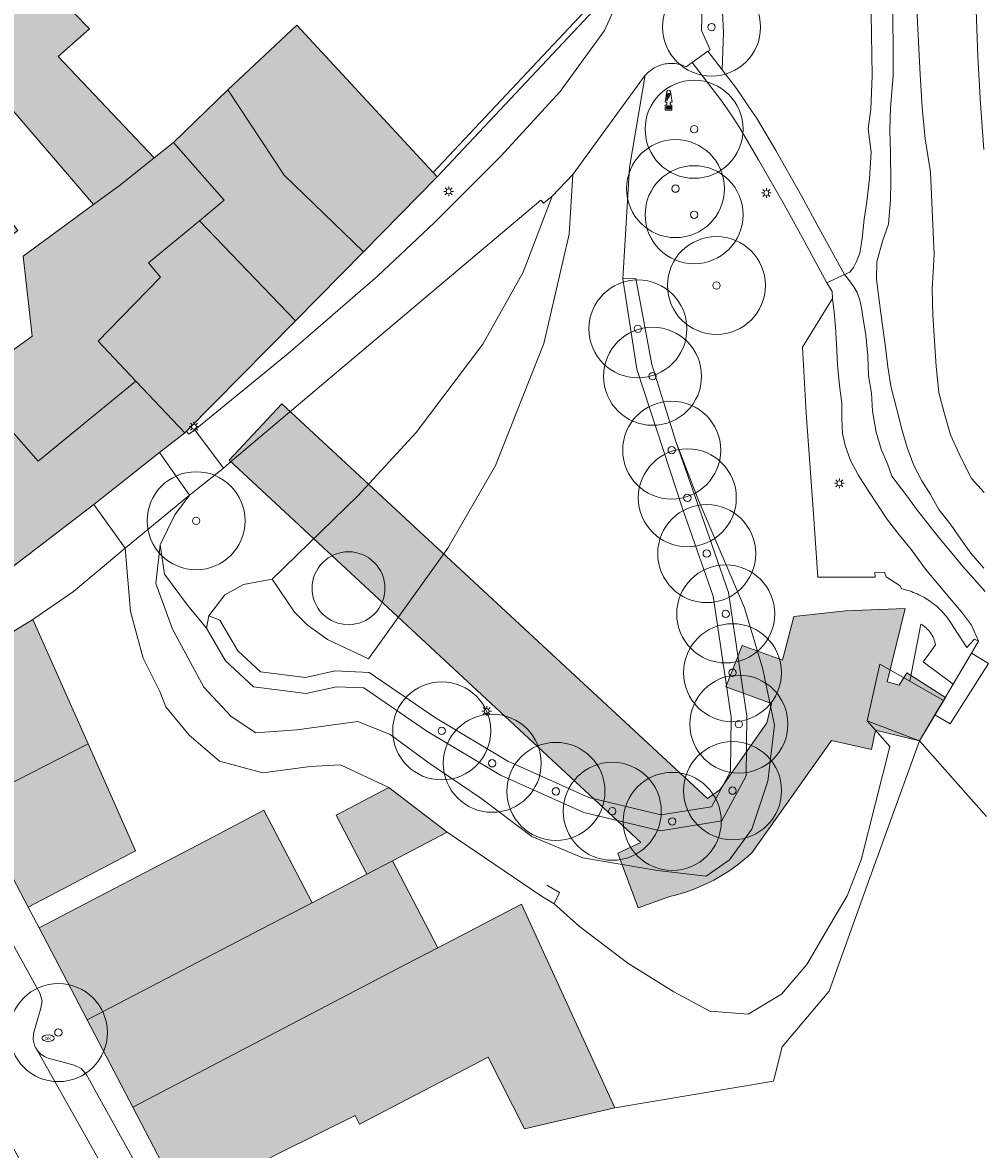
# Model space of a CAD drawing. Header units: metres. Extents: x 187482 to 189800, y 333582 to 335019.
# Tile 186 of 256: x 189119 to 189168, y 334222 to 334280. Entities that reach past the tile are written whole.
import ezdxf
from ezdxf.enums import TextEntityAlignment as Align

# ---------------------------------------------------------------- set-up
doc = ezdxf.new("R2010")
doc.units = ezdxf.units.M
doc.layers.get('0').update_dxf_attribs({"color": 252, "lineweight": 18})
for name, color, linetype, lineweight in [('B-WE-GR-BEPLANTING_CULTUUR_BOSPLANTSOEN-GV', 252, 'Continuous', 18), ('B-WE-GR-BEPLANTING_CULTUUR_HEESTERS-GV', 252, 'Continuous', 18), ('B-WE-GR-BOOM-S', 252, 'Continuous', 18), ('B-WE-IE-HERDENKINGSMONUMENT-S', 252, 'Continuous', 18), ('B-WE-IE-MEUBILAIR-S', 252, 'Continuous', 18), ('B-WE-IE-TERREINAFSCHEIDING_KUNSTMATIG_HEKWERK-G', 252, 'IE-TERREINAFSCHEIDING_KUNSTMATIG-SO', 18), ('B-WE-IE-TERREINAFSCHEIDING_KUNSTMATIG_MUUR-G', 252, 'IE-TERREINAFSCHEIDING_KUNSTMATIG-SO', 18), ('B-WE-OG-BEBOUWING-GV', 252, 'Continuous', 18), ('B-WE-OG-TERREIN_BEGROEID-GV', 252, 'Continuous', 18), ('B-WE-OG-TERREIN_ERF-GV', 252, 'Continuous', 18), ('B-WE-OG-TERREIN_OEVER-GV', 252, 'Continuous', 18), ('B-WE-OG-WATER_GREPPEL-GV', 252, 'Continuous', 18), ('B-WE-OG-WEG-GV', 252, 'Continuous', 18), ('B-WE-VH-GESLOTENVERHARDING_ASFALT-GV', 252, 'Continuous', 18), ('B-WE-VH-GESLOTENVERHARDING_BETON-GV', 252, 'Continuous', 18), ('B-WE-VH-HALFVERHARDING_PUIN-GV', 252, 'Continuous', 18), ('B-WE-VH-OPENVERHARDING-GV', 252, 'Continuous', 18), ('B-WE-VH-OPENVERHARDING_BETONELEMENT-GV', 252, 'Continuous', 18), ('B-WE-VH-OPENVERHARDING_BETONSTRAATSTEEN-GV', 252, 'Continuous', 18), ('B-WE-VH-OPENVERHARDING_SIERBESTRATING-GV', 252, 'Continuous', 18), ('B-WE-VH-OPENVERHARDING_STRAATBAKSTEEN-GV', 252, 'Continuous', 18), ('B-WE-VH-OPENVERHARDING_TEGEL-GV', 252, 'Continuous', 18)]:
    doc.layers.add(name, color=color, linetype=linetype, lineweight=lineweight)
doc.layers.add('B-WE-OG-BEBOUWING-V', color=7, linetype='Continuous', lineweight=18, true_color=0xf0f0f0)
doc.styles.add('NLCS-ISO', font='NLCS-ISO.ttf')
doc.linetypes.add('IE-TERREINAFSCHEIDING_KUNSTMATIG-SO', pattern='A,4,[82,NLCS.SHX,S=0.75,R=90,X=0,Y=0],4,-2', length=10)

# ---------------------------------------------------------------- blocks, each defined once
blk = doc.blocks.new('SIE-MEUBILAIR_PAAL_LICHTMAST-SO')
for points in [[(-0.62, 0), (-1, 0)], [(-0.71, 0.71), (-0.44, 0.44)], [(0, 1), (0, 0.62)], [(0.44, 0.44), (0.71, 0.71)], [(1, 0), (0.62, 0)], [(-0.71, -0.71), (-0.44, -0.44)], [(0, -0.62), (0, -1)], [(0.44, -0.44), (0.71, -0.71)]]:
    blk.add_lwpolyline(points)
blk.add_circle((0, 0), 0.5)
blk = doc.blocks.new('SIE-MEUBILAIR_PUT_BRANDKRAAN-SO')
blk.add_ellipse((0, 0), major_axis=(1.25, 0), ratio=0.54)
at = {"style": 'NLCS-ISO'}
blk.add_text('bk', height=0.75, dxfattribs=at).set_placement((0.03, 0), align=Align.MIDDLE_CENTER)
blk = doc.blocks.new('SIE-HERDENKINGSMONUMENT-SO')
for p, q in [((-0.34, -0.46), (0.33, -0.46)), ((-0.34, -0.58), (0.22, -0.58)), ((-0.34, -0.72), (0.31, -0.72)), ((-0.34, -0.84), (0.37, -0.84))]:
    blk.add_line(p, q)
for points in [[(0.39, 2.65, 0.261282), (0, 2.87, 0.261282), (-0.39, 2.65), (-0.7, 0.44), (-0.35, 0.44), (-0.35, -0.03), (-0.67, -0.18), (-0.67, -1.18), (0, -1.18), (0.67, -1.18), (0.67, -0.18), (0.35, -0.03), (0.35, 0.44), (0.7, 0.44)], [(0, 2.22), (-0.12, 2.13, 0.506874), (-0.13, 1.78, -0.088901), (-0.09, 1.75, -0.290904), (-0.09, 1.72, -0.160204), (-0.13, 1.68, -0.186725), (-0.18, 1.68, -0.307903), (-0.27, 1.82, -0.219717), (-0.25, 2.07, -0.115145), (-0.16, 2.17), (-0.18, 2.13), (-0.1, 2.18)], [(-0.09, 2.02), (-0.09, 2.03), (-0.09, 2.06), (-0.03, 2.1), (0.07, 2.16, -0.401268), (0.31, 2.11, -0.30754), (0.31, 2.08, -0.52959), (0.29, 2.08, 0.196508), (0.14, 2.14, 0.143294), (0.02, 2.11, 0.110337), (-0.05, 2.04, -0.092857), (-0.07, 2.02, -0.32743)], [(0.39, 2.06), (0.34, 2.06), (0.31, 2.05, 0.295857), (0.19, 1.88, -0.100217), (0.18, 1.86, 0.04658), (0.15, 1.78, -0.148312), (0.12, 1.73, -0.029319), (0.04, 1.67, 0.67171), (0.05, 1.63, 0.108339), (0.07, 1.63, 0.085642), (0.08, 1.63, 0.19392), (0.18, 1.77, -0.085966), (0.21, 1.86, 0.050198), (0.24, 1.91, -0.197871), (0.34, 2.02, 0.127107)]]:
    blk.add_lwpolyline(points, format="xyb", close=True)
for points in [[(-0.35, 1.04), (-0.26, 1.28), (-0.21, 1.41), (-0.2, 1.42), (-0.25, 1.43), (-0.31, 1.43), (-0.35, 1.46), (-0.35, 1.49), (-0.23, 1.57), (-0.18, 1.57), (-0.16, 1.56), (-0.13, 1.57), (-0.09, 1.57), (-0.07, 1.57), (-0.05, 1.57), (0.02, 1.58), (0.06, 1.56), (0.08, 1.56), (0.13, 1.55), (0.13, 1.52), (0.08, 1.47), (0.02, 1.45), (-0.06, 1.3), (-0.15, 1.15), (-0.19, 1.11), (-0.22, 1.05), (-0.26, 0.91), (-0.29, 0.86), (-0.32, 0.82), (-0.35, 0.8), (-0.37, 0.8), (-0.41, 0.85), (-0.39, 0.92), (-0.37, 0.98)], [(-0.44, -0.33), (-0.44, -0.95), (0, -0.95), (0.44, -0.95), (0.44, -0.33)]]:
    blk.add_lwpolyline(points, close=True)
blk.add_circle((0.15, 2.1), 0.0212)
blk = doc.blocks.new('SGR-BOOM_GBKN-SO')
at = {"color": 0, "linetype": 'ByBlock', "lineweight": 18}
for radius in [2, 0.15]:
    blk.add_circle((0, 0), radius, dxfattribs=at)

msp = doc.modelspace()

# ---------------------------------------------------------------- hatches: boundary and pattern name
at = {"layer": 'B-WE-OG-BEBOUWING-V'}
h = msp.add_hatch(color=256, dxfattribs=at)
h.dxf.hatch_style = 1
h.paths.add_polyline_path([(189115.627, 334273.433), (189115.591, 334273.402), (189114.467, 334272.615), (189110.725, 334269.799), (189100.925, 334262.298), (189105.08, 334257.257), (189113.995, 334263.802), (189114.184, 334265.293), (189119.024, 334269.008)], flags=16)
h.paths.add_polyline_path([(189111.668, 334275.484), (189114.467, 334272.615), (189115.591, 334273.402), (189115.627, 334273.433), (189118.273, 334275.703), (189122.883, 334270.329), (189124.252, 334271.334), (189125.968, 334272.71), (189121.08, 334277.878), (189122.681, 334279.284), (189119.347, 334282.713), (189123.749, 334287.097), (189119.262, 334291.685), (189119.09, 334291.521), (189118.937, 334291.376), (189117.253, 334293.072), (189111.243, 334287.798), (189107.955, 334285.068), (189110.411, 334282.501), (189114.518, 334278.208)], flags=17)
h = msp.add_hatch(color=256, dxfattribs=at)
h.dxf.hatch_style = 1
h.paths.add_polyline_path([(189115.627, 334273.433), (189115.591, 334273.402), (189114.467, 334272.615), (189110.725, 334269.799), (189100.925, 334262.298), (189105.08, 334257.257), (189113.995, 334263.802), (189114.184, 334265.293), (189119.024, 334269.008)], flags=16)
h.paths.add_polyline_path([(189095.006, 334269.893), (189097.908, 334272.669), (189105.994, 334280.403), (189106.374, 334280.767), (189104.91, 334282.331), (189103.824, 334283.545), (189092.758, 334272.704)], flags=16)
h.paths.add_polyline_path([(189113.995, 334263.802), (189105.08, 334257.257), (189110.47, 334250.183), (189118.587, 334258.91), (189120.047, 334257.235), (189125.038, 334261.319), (189123.107, 334263.36), (189123.658, 334263.924), (189126.295, 334266.625), (189125.683, 334267.36), (189128.277, 334269.5), (189129.549, 334270.551), (189126.955, 334273.502), (189125.968, 334272.71), (189124.252, 334271.334), (189122.883, 334270.329), (189119.292, 334267.692), (189119.746, 334263.61), (189116.291, 334261.116), (189113.933, 334263.318)], flags=17)
h = msp.add_hatch(color=256, dxfattribs=at)
h.dxf.hatch_style = 1
h.paths.add_polyline_path([(189125.038, 334261.319), (189127.537, 334258.682), (189127.619, 334258.765), (189133.179, 334264.394), (189128.277, 334269.5), (189125.683, 334267.36), (189126.295, 334266.625), (189123.658, 334263.924), (189123.107, 334263.36)], flags=17)
h.paths.add_polyline_path([(189140.409, 334271.744), (189140.204, 334271.966), (189133.243, 334279.486), (189129.73, 334276.179), (189132.599, 334271.822), (189136.644, 334267.917)], flags=16)
h = msp.add_hatch(color=256, dxfattribs=at)
h.dxf.hatch_style = 1
h.paths.add_polyline_path([(189129.73, 334276.179), (189126.955, 334273.502), (189129.549, 334270.551), (189128.277, 334269.5), (189133.179, 334264.394), (189136.644, 334267.917), (189132.599, 334271.822)], flags=17)
h.paths.add_polyline_path([(189140.409, 334271.744), (189140.204, 334271.966), (189133.243, 334279.486), (189129.73, 334276.179), (189132.599, 334271.822), (189136.644, 334267.917)], flags=16)
h = msp.add_hatch(color=256, dxfattribs=at)
h.dxf.hatch_style = 1
h.paths.add_polyline_path([(189122.901, 334255.032), (189126.239, 334257.689), (189127.537, 334258.682), (189125.038, 334261.319), (189120.047, 334257.235), (189118.587, 334258.91), (189110.47, 334250.183), (189112.612, 334247.165)], flags=17)
h.paths.add_polyline_path([(189115.627, 334273.433), (189115.591, 334273.402), (189114.467, 334272.615), (189110.725, 334269.799), (189100.925, 334262.298), (189105.08, 334257.257), (189113.995, 334263.802), (189114.184, 334265.293), (189119.024, 334269.008)], flags=16)
h = msp.add_hatch(color=256, dxfattribs=at)
h.dxf.hatch_style = 1
h.paths.add_polyline_path([(189137.952, 334240.589), (189135.257, 334239.181), (189136.829, 334236.171), (189138.127, 334236.849), (189140.925, 334238.31)], flags=16)
h.paths.add_polyline_path([(189132.478, 334260.164), (189129.805, 334257.297), (189150.8, 334237.789), (189149.619, 334237.25), (189150.67, 334234.454), (189152.281, 334235.037), (189152.572, 334235.109), (189152.86, 334235.19), (189153.146, 334235.281), (189153.428, 334235.381), (189153.707, 334235.49), (189153.982, 334235.608), (189154.253, 334235.736), (189154.52, 334235.873), (189154.782, 334236.018), (189155.039, 334236.172), (189155.291, 334236.334), (189155.537, 334236.505), (189155.777, 334236.683), (189156.012, 334236.87), (189156.24, 334237.064), (189156.461, 334237.266), (189160.526, 334242.99), (189162.572, 334242.535), (189162.765, 334243.513), (189165.013, 334242.967), (189166.343, 334245.193), (189164.366, 334246.439), (189163.984, 334245.821), (189163.36, 334245.979), (189164.293, 334249.719), (189161.235, 334249.608), (189158.611, 334249.309), (189158.036, 334247.091), (189155.976, 334247.837), (189155.133, 334245.731), (189157.472, 334244.885), (189157.224, 334243.9), (189154.831, 334240.468), (189154.198, 334240.041)], flags=17)
h = msp.add_hatch(color=256, dxfattribs=at)
h.dxf.hatch_style = 1
h.paths.add_polyline_path([(189119.782, 334249.17), (189113.768, 334245.479), (189116.733, 334239.832), (189122.603, 334242.821)], flags=17)
h = msp.add_hatch(color=256, dxfattribs=at)
h.dxf.hatch_style = 1
h.paths.add_polyline_path([(189122.603, 334242.821), (189116.733, 334239.832), (189119.542, 334234.483), (189125.027, 334237.364)], flags=17)
h = msp.add_hatch(color=256, dxfattribs=at)
h.dxf.hatch_style = 1
h.paths.add_polyline_path([(189122.552, 334228.744), (189124.88, 334224.288), (189138.792, 334231.561), (189140.439, 334232.422), (189138.127, 334236.849), (189136.829, 334236.171), (189134.037, 334234.712), (189131.424, 334233.369)], flags=17)
h.paths.add_polyline_path([(189137.952, 334240.589), (189135.257, 334239.181), (189136.829, 334236.171), (189138.127, 334236.849), (189140.925, 334238.31)], flags=16)
h = msp.add_hatch(color=256, dxfattribs=at)
h.dxf.hatch_style = 1
h.paths.add_polyline_path([(189122.552, 334228.744), (189131.424, 334233.369), (189134.037, 334234.712), (189131.565, 334239.431), (189128.963, 334238.068), (189120.1, 334233.438)], flags=17)
h = msp.add_hatch(color=256, dxfattribs=at)
h.dxf.hatch_style = 1
h.paths.add_polyline_path([(189124.88, 334224.288), (189127.421, 334219.426), (189132.423, 334221.983), (189136.228, 334223.87), (189136.446, 334223.42), (189143.019, 334226.833), (189144.859, 334223.19), (189149.481, 334224.252), (189144.709, 334234.649), (189140.439, 334232.422), (189138.792, 334231.561)], flags=17)

# ---------------------------------------------------------------- linework, layer by layer
at = {"layer": 'B-WE-GR-BEPLANTING_CULTUUR_BOSPLANTSOEN-GV'}
for points in [[(189152.208, 334277.522, 0.096683), (189151.559, 334277.337)], [(189152.878, 334277.449, 0.097163), (189152.208, 334277.522)], [(189151.559, 334277.337, 0.09634), (189151.028, 334276.921)], [(189164.894, 334250.468, 0.052479), (189164.097, 334250.726)], [(189165.62, 334250.049, 0.053416), (189164.894, 334250.468)], [(189166.242, 334249.487, 0.054086), (189165.62, 334250.049)], [(189166.732, 334248.808, 0.053732), (189166.242, 334249.487)], [(189165.081, 334248.931, -0.05769), (189165.356, 334248.737)], [(189165.356, 334248.737, -0.05468), (189165.58, 334248.485)], [(189165.58, 334248.485, -0.058501), (189165.741, 334248.189)], [(189165.741, 334248.189, -0.058302), (189165.83, 334247.864)]]:
    msp.add_lwpolyline(points, format="xyb", dxfattribs=at)
at = {"layer": 'B-WE-GR-BEPLANTING_CULTUUR_BOSPLANTSOEN-GV', "flags": 128}
for points in [[(189164.097, 334250.726), (189164.034, 334250.889), (189163.315, 334251.337), (189163.23, 334251.574), (189162.733, 334251.556), (189162.76, 334251.326), (189159.834, 334251.323), (189159.614, 334254.553), (189159.238, 334259.692), (189159.048, 334263.05), (189160.581, 334265.53), (189160.565, 334265.886), (189160.296, 334266.328), (189159.045, 334268.629), (189158.108, 334270.324), (189156.812, 334272.611), (189155.843, 334274.258), (189155.533, 334274.735), (189155.21, 334275.205), (189154.879, 334275.675), (189153.418, 334277.572), (189153.109, 334277.352), (189152.878, 334277.449)], [(189151.028, 334276.921), (189150.218, 334272.221), (189149.877, 334266.541), (189150.553, 334266.565), (189151.357, 334262.178), (189152.04, 334259.993), (189152.584, 334258.251), (189153.719, 334255.277), (189156.088, 334249.764), (189157.021, 334246.631), (189157.619, 334243.768), (189157.275, 334240.923), (189156.459, 334238.475), (189155.321, 334236.908), (189154.13, 334236.071), (189151.656, 334236.358), (189147.84, 334237.01), (189145.243, 334238.091), (189142.639, 334240.048), (189141.634, 334240.727), (189140.003, 334241.829), (189138.006, 334243.304), (189136.362, 334243.961), (189133.252, 334243.543), (189131.158, 334243.383), (189129.9, 334244.212), (189128.512, 334245.708), (189126.899, 334248.665), (189126.06, 334251.006), (189126.278, 334252.969), (189127.019, 334254.51), (189127.779, 334255.507), (189124.489, 334252.8), (189124.767, 334249.572), (189125.417, 334247.185), (189126.254, 334245.5), (189126.566, 334244.706), (189127.762, 334243.265), (189129.312, 334241.943), (189131.511, 334241.345), (189133.927, 334241.665), (189135.479, 334241.755), (189137.952, 334240.589), (189140.925, 334238.31), (189145.736, 334235.046), (189146.374, 334234.669), (189147.679, 334233.513), (189150.143, 334231.634), (189152.489, 334230.174), (189154.315, 334229.181), (189156.282, 334229.037), (189157.977, 334230.057), (189159.265, 334231.568), (189160.278, 334233.287), (189161.336, 334235.064), (189162.044, 334236.901), (189163.512, 334242.688), (189162.342, 334243.996), (189162.998, 334246.883), (189164.518, 334246.02), (189165.081, 334248.931)], [(189165.83, 334247.864), (189165.549, 334247.462), (189165.202, 334247.008), (189166.738, 334245.872), (189167.671, 334247.453), (189168.028, 334248.057), (189167.82, 334248.167), (189167.437, 334247.729), (189166.732, 334248.808)]]:
    msp.add_lwpolyline(points, dxfattribs=at)
msp.add_lwpolyline([(189152.584, 334258.251), (189154.147, 334253.774), (189155.277, 334250.549), (189156.209, 334244.231), (189156.177, 334241.196), (189154.929, 334238.888), (189151.799, 334238.38), (189147.892, 334239.322), (189143.637, 334241.229), (189139.889, 334243.468), (189136.675, 334245.679), (189135.281, 334245.736), (189133.728, 334245.393), (189131.041, 334245.734), (189129.618, 334247.059), (189128.639, 334248.717), (189127.672, 334249.894), (189126.507, 334251.483), (189126.278, 334252.969), (189126.06, 334251.006), (189126.899, 334248.665), (189128.512, 334245.708), (189129.9, 334244.212), (189131.158, 334243.383), (189133.252, 334243.543), (189136.362, 334243.961), (189138.006, 334243.304), (189140.003, 334241.829), (189141.634, 334240.727), (189142.639, 334240.048), (189145.243, 334238.091), (189147.84, 334237.01), (189151.656, 334236.358), (189154.13, 334236.071), (189155.321, 334236.908), (189156.459, 334238.475), (189157.275, 334240.923), (189157.619, 334243.768), (189157.021, 334246.631), (189156.088, 334249.764), (189153.719, 334255.277)], close=True, dxfattribs=at)
at = {"layer": 'B-WE-GR-BEPLANTING_CULTUUR_HEESTERS-GV', "flags": 128}
for points in [[(189128.639, 334248.717), (189128.766, 334249.347), (189129.578, 334250.424), (189130.532, 334250.954), (189131.984, 334251.22), (189136.37, 334255.475), (189139.337, 334258.7), (189142.746, 334263.216), (189144.795, 334266.88), (189146.277, 334270.749), (189145.827, 334270.397), (189145.697, 334270.553), (189129.951, 334257.272), (189129.502, 334256.875), (189127.779, 334255.507), (189127.019, 334254.51), (189126.278, 334252.969), (189126.507, 334251.483), (189127.672, 334249.894)], [(189152.584, 334258.251), (189152.04, 334259.993), (189151.357, 334262.178), (189150.553, 334266.565), (189149.877, 334266.541), (189150.597, 334261.928), (189152.951, 334254.769), (189154.497, 334250.357), (189155.408, 334244.176), (189155.379, 334241.403), (189154.412, 334239.615), (189151.829, 334239.196), (189148.151, 334240.082), (189144.007, 334241.94), (189140.321, 334244.142), (189136.938, 334246.469), (189135.21, 334246.54), (189133.691, 334246.204), (189131.397, 334246.495), (189130.248, 334247.565), (189129.328, 334249.123), (189128.766, 334249.347), (189128.639, 334248.717), (189129.618, 334247.059), (189131.041, 334245.734), (189133.728, 334245.393), (189135.281, 334245.736), (189136.675, 334245.679), (189139.889, 334243.468), (189143.637, 334241.229), (189147.892, 334239.322), (189151.799, 334238.38), (189154.929, 334238.888), (189156.177, 334241.196), (189156.209, 334244.231), (189155.277, 334250.549), (189154.147, 334253.774)]]:
    msp.add_lwpolyline(points, close=True, dxfattribs=at)
at = {"layer": 'B-WE-GR-BEPLANTING_CULTUUR_HEESTERS-GV'}
for points in [[(189135.887, 334252.618, 0.2), (189134.572, 334252.073)], [(189137.202, 334252.073, 0.198702), (189135.887, 334252.618)], [(189134.572, 334252.073, 0.2), (189134.027, 334250.758)], [(189137.746, 334250.758, 0.199404), (189137.202, 334252.073)], [(189134.027, 334250.758, 0.198702), (189134.572, 334249.443)], [(189137.201, 334249.444, 0.198562), (189137.746, 334250.758)], [(189134.572, 334249.443, 0.199404), (189135.887, 334248.899)], [(189135.887, 334248.899, 0.198562), (189137.201, 334249.444)]]:
    msp.add_lwpolyline(points, format="xyb", dxfattribs=at)
at = {"layer": 'B-WE-IE-TERREINAFSCHEIDING_KUNSTMATIG_HEKWERK-G', "ltscale": 0.2, "flags": 128}
for points in [[(189160.413, 334230.202), (189158.016, 334227.374)], [(189158.016, 334227.374), (189157.568, 334225.624)], [(189157.568, 334225.624), (189149.481, 334224.252)]]:
    msp.add_lwpolyline(points, dxfattribs=at)
at = {"layer": 'B-WE-IE-TERREINAFSCHEIDING_KUNSTMATIG_MUUR-G', "ltscale": 0.2, "flags": 128}
for points in [[(189140.409, 334271.744), (189149.487, 334281.423), (189151.277, 334285.381), (189149.907, 334303.995), (189149.265, 334320.212)], [(189145.827, 334270.397), (189145.697, 334270.553), (189129.951, 334257.272)], [(189159.238, 334259.692), (189159.614, 334254.553)], [(189129.502, 334256.875), (189127.779, 334255.507)], [(189127.779, 334255.507), (189124.489, 334252.8)], [(189159.614, 334254.553), (189159.834, 334251.323), (189162.76, 334251.326), (189162.733, 334251.556), (189163.23, 334251.574), (189163.315, 334251.337), (189164.034, 334250.889), (189164.097, 334250.726)], [(189124.489, 334252.8), (189121.855, 334250.599), (189119.782, 334249.17)], [(189165.081, 334248.931), (189164.518, 334246.02)], [(189166.732, 334248.808), (189167.437, 334247.729), (189167.82, 334248.167), (189168.028, 334248.057), (189167.671, 334247.453)], [(189166.738, 334245.872), (189165.202, 334247.008), (189165.549, 334247.462), (189165.83, 334247.864)], [(189167.671, 334247.453), (189166.738, 334245.872)], [(189164.518, 334246.02), (189162.998, 334246.883), (189162.342, 334243.996)], [(189166.246, 334245.039), (189164.518, 334246.02)], [(189166.738, 334245.872), (189166.246, 334245.039)], [(189162.342, 334243.996), (189163.512, 334242.688)], [(189163.512, 334242.688), (189162.044, 334236.901)], [(189145.736, 334235.046), (189140.925, 334238.31)], [(189162.044, 334236.901), (189161.336, 334235.064)], [(189146.012, 334235.62), (189146.65, 334235.243)], [(189146.374, 334234.669), (189145.736, 334235.046)], [(189146.65, 334235.243), (189146.374, 334234.669)], [(189161.336, 334235.064), (189160.278, 334233.287)], [(189120.1, 334233.438), (189119.542, 334234.483)], [(189147.679, 334233.513), (189146.374, 334234.669)], [(189150.143, 334231.634), (189147.679, 334233.513)], [(189160.278, 334233.287), (189159.265, 334231.568)], [(189152.489, 334230.174), (189150.143, 334231.634)], [(189159.265, 334231.568), (189157.977, 334230.057)], [(189154.315, 334229.181), (189152.489, 334230.174)], [(189157.977, 334230.057), (189156.282, 334229.037)], [(189156.282, 334229.037), (189154.315, 334229.181)]]:
    msp.add_lwpolyline(points, dxfattribs=at)
at = {"layer": 'B-WE-IE-TERREINAFSCHEIDING_KUNSTMATIG_MUUR-G', "ltscale": 0.2}
for points in [[(189164.097, 334250.726, -0.052479), (189164.894, 334250.468)], [(189164.894, 334250.468, -0.053416), (189165.62, 334250.049)], [(189165.62, 334250.049, -0.054086), (189166.242, 334249.487)], [(189166.242, 334249.487, -0.053732), (189166.732, 334248.808)], [(189165.356, 334248.737, 0.05769), (189165.081, 334248.931)], [(189165.58, 334248.485, 0.05468), (189165.356, 334248.737)], [(189165.741, 334248.189, 0.058501), (189165.58, 334248.485)], [(189165.83, 334247.864, 0.058302), (189165.741, 334248.189)]]:
    msp.add_lwpolyline(points, format="xyb", dxfattribs=at)
at = {"layer": 'B-WE-OG-BEBOUWING-GV', "flags": 128}
for points in [[(189111.668, 334275.484), (189114.467, 334272.615), (189115.591, 334273.402), (189115.627, 334273.433), (189118.273, 334275.703), (189122.883, 334270.329), (189124.252, 334271.334), (189125.968, 334272.71), (189121.08, 334277.878), (189122.681, 334279.284), (189119.347, 334282.713), (189123.749, 334287.097), (189119.262, 334291.685), (189119.09, 334291.521), (189118.937, 334291.376), (189117.253, 334293.072), (189111.243, 334287.798), (189107.955, 334285.068), (189110.411, 334282.501), (189114.518, 334278.208)], [(189140.409, 334271.744), (189140.204, 334271.966), (189133.243, 334279.486), (189129.73, 334276.179), (189132.599, 334271.822), (189136.644, 334267.917)], [(189129.73, 334276.179), (189126.955, 334273.502), (189129.549, 334270.551), (189128.277, 334269.5), (189133.179, 334264.394), (189136.644, 334267.917), (189132.599, 334271.822)], [(189113.995, 334263.802), (189105.08, 334257.257), (189110.47, 334250.183), (189118.587, 334258.91), (189120.047, 334257.235), (189125.038, 334261.319), (189123.107, 334263.36), (189123.658, 334263.924), (189126.295, 334266.625), (189125.683, 334267.36), (189128.277, 334269.5), (189129.549, 334270.551), (189126.955, 334273.502), (189125.968, 334272.71), (189124.252, 334271.334), (189122.883, 334270.329), (189119.292, 334267.692), (189119.746, 334263.61), (189116.291, 334261.116), (189113.933, 334263.318)], [(189125.038, 334261.319), (189127.537, 334258.682), (189127.619, 334258.765), (189133.179, 334264.394), (189128.277, 334269.5), (189125.683, 334267.36), (189126.295, 334266.625), (189123.658, 334263.924), (189123.107, 334263.36)], [(189122.901, 334255.032), (189126.239, 334257.689), (189127.537, 334258.682), (189125.038, 334261.319), (189120.047, 334257.235), (189118.587, 334258.91), (189110.47, 334250.183), (189112.612, 334247.165)], [(189132.478, 334260.164), (189129.805, 334257.297), (189150.8, 334237.789), (189149.619, 334237.25), (189150.67, 334234.454), (189152.281, 334235.037), (189152.572, 334235.109), (189152.86, 334235.19), (189153.146, 334235.281), (189153.428, 334235.381), (189153.707, 334235.49), (189153.982, 334235.608), (189154.253, 334235.736), (189154.52, 334235.873), (189154.782, 334236.018), (189155.039, 334236.172), (189155.291, 334236.334), (189155.537, 334236.505), (189155.777, 334236.683), (189156.012, 334236.87), (189156.24, 334237.064), (189156.461, 334237.266), (189160.526, 334242.99), (189162.572, 334242.535), (189162.765, 334243.513), (189165.013, 334242.967), (189166.343, 334245.193), (189164.366, 334246.439), (189163.984, 334245.821), (189163.36, 334245.979), (189164.293, 334249.719), (189161.235, 334249.608), (189158.611, 334249.309), (189158.036, 334247.091), (189155.976, 334247.837), (189155.133, 334245.731), (189157.472, 334244.885), (189157.224, 334243.9), (189154.831, 334240.468), (189154.198, 334240.041)], [(189119.782, 334249.17), (189113.768, 334245.479), (189116.733, 334239.832), (189122.603, 334242.821)], [(189122.603, 334242.821), (189116.733, 334239.832), (189119.542, 334234.483), (189125.027, 334237.364)], [(189137.952, 334240.589), (189135.257, 334239.181), (189136.829, 334236.171), (189138.127, 334236.849), (189140.925, 334238.31)], [(189122.552, 334228.744), (189131.424, 334233.369), (189134.037, 334234.712), (189131.565, 334239.431), (189128.963, 334238.068), (189120.1, 334233.438)], [(189122.552, 334228.744), (189124.88, 334224.288), (189138.792, 334231.561), (189140.439, 334232.422), (189138.127, 334236.849), (189136.829, 334236.171), (189134.037, 334234.712), (189131.424, 334233.369)], [(189124.88, 334224.288), (189127.421, 334219.426), (189132.423, 334221.983), (189136.228, 334223.87), (189136.446, 334223.42), (189143.019, 334226.833), (189144.859, 334223.19), (189149.481, 334224.252), (189144.709, 334234.649), (189140.439, 334232.422), (189138.792, 334231.561)]]:
    msp.add_lwpolyline(points, close=True, dxfattribs=at)
at = {"layer": 'B-WE-OG-TERREIN_BEGROEID-GV', "flags": 128}
msp.add_lwpolyline([(189149.877, 334266.541), (189150.218, 334272.221), (189151.028, 334276.921), (189147.34, 334271.862), (189147.138, 334268.819), (189145.844, 334263.234), (189143.384, 334257.026), (189140.954, 334252.804), (189136.909, 334247.156), (189134.812, 334248.144), (189133.785, 334248.897), (189133.132, 334249.537), (189131.984, 334251.22), (189130.532, 334250.954), (189129.578, 334250.424), (189128.766, 334249.347), (189129.328, 334249.123), (189130.248, 334247.565), (189131.397, 334246.495), (189133.691, 334246.204), (189135.21, 334246.54), (189136.938, 334246.469), (189140.321, 334244.142), (189144.007, 334241.94), (189148.151, 334240.082), (189151.829, 334239.196), (189154.412, 334239.615), (189155.379, 334241.403), (189155.408, 334244.176), (189154.497, 334250.357), (189152.951, 334254.769), (189150.597, 334261.928)], close=True, dxfattribs=at)
at = {"layer": 'B-WE-OG-TERREIN_ERF-GV', "flags": 128}
for points in [[(189148.615, 334319.599), (189150.837, 334286.968), (189147.085, 334286.594), (189146.335, 334285.833), (189149.605, 334282.24), (189149.255, 334281.6), (189140.204, 334271.966), (189140.409, 334271.744), (189149.487, 334281.423), (189151.277, 334285.381), (189149.907, 334303.995), (189148.964, 334319.928)], [(189119.024, 334269.008), (189114.184, 334265.293), (189113.995, 334263.802), (189113.933, 334263.318), (189116.291, 334261.116), (189119.746, 334263.61), (189119.292, 334267.692), (189122.883, 334270.329), (189118.273, 334275.703), (189115.627, 334273.433)], [(189124.489, 334252.8), (189121.855, 334250.599), (189119.782, 334249.17), (189122.603, 334242.821), (189125.027, 334237.364), (189119.542, 334234.483), (189120.1, 334233.438), (189128.963, 334238.068), (189131.565, 334239.431), (189134.037, 334234.712), (189136.829, 334236.171), (189135.257, 334239.181), (189137.952, 334240.589), (189135.479, 334241.755), (189133.927, 334241.665), (189131.511, 334241.345), (189129.312, 334241.943), (189127.762, 334243.265), (189126.566, 334244.706), (189126.254, 334245.5), (189125.417, 334247.185), (189124.767, 334249.572)], [(189149.481, 334224.252), (189157.568, 334225.624), (189158.016, 334227.374), (189160.413, 334230.202), (189162.343, 334235.619), (189165.013, 334242.967), (189162.342, 334243.996), (189163.512, 334242.688), (189162.044, 334236.901), (189161.336, 334235.064), (189160.278, 334233.287), (189159.265, 334231.568), (189157.977, 334230.057), (189156.282, 334229.037), (189154.315, 334229.181), (189152.489, 334230.174), (189150.143, 334231.634), (189147.679, 334233.513), (189146.374, 334234.669), (189145.736, 334235.046), (189140.925, 334238.31), (189138.127, 334236.849), (189140.439, 334232.422), (189144.709, 334234.649)]]:
    msp.add_lwpolyline(points, close=True, dxfattribs=at)
for points in [[(189119.347, 334282.713), (189122.681, 334279.284), (189121.08, 334277.878), (189125.968, 334272.71), (189126.955, 334273.502), (189129.73, 334276.179), (189133.243, 334279.486), (189140.204, 334271.966), (189149.255, 334281.6)], [(189168.433, 334239.116), (189165.013, 334242.967), (189162.343, 334235.619), (189160.413, 334230.202), (189158.016, 334227.374), (189157.568, 334225.624), (189149.481, 334224.252), (189144.859, 334223.19), (189143.019, 334226.833), (189136.446, 334223.42), (189136.228, 334223.87), (189132.423, 334221.983)]]:
    msp.add_lwpolyline(points, dxfattribs=at)
at = {"layer": 'B-WE-OG-TERREIN_OEVER-GV', "flags": 128}
for points in [[(189167.85, 334281.65), (189167.986, 334277.888), (189168.132, 334275.465), (189168.299, 334273.144)], [(189163.651, 334281.209), (189163.681, 334276.902), (189163.531, 334275.278), (189163.498, 334274.139), (189163.538, 334272.963), (189163.561, 334271.489), (189163.538, 334270.57), (189163.428, 334269.334), (189163.132, 334268.467), (189162.836, 334267.399), (189162.826, 334266.511), (189162.98, 334265.322), (189163.12, 334264.276), (189163.273, 334263.196), (189163.402, 334262.058), (189163.547, 334261.071), (189163.839, 334259.95), (189164.142, 334258.804), (189164.387, 334257.941), (189164.728, 334257.017), (189165.14, 334256.229), (189165.574, 334255.548), (189166.009, 334254.77), (189166.634, 334253.979), (189167.125, 334253.257), (189167.645, 334252.555), (189168.308, 334251.784)], [(189168.315, 334255.64), (189167.671, 334256.364), (189167.124, 334257.431), (189166.602, 334258.577), (189166.286, 334259.651), (189166, 334260.747), (189165.868, 334262.062), (189165.78, 334263.37), (189165.697, 334264.689), (189165.671, 334266.011), (189165.759, 334267.78), (189165.661, 334270.051), (189165.579, 334271.974), (189165.311, 334273.682), (189165.15, 334275.285), (189165.047, 334276.965), (189164.849, 334280.983)]]:
    msp.add_lwpolyline(points, dxfattribs=at)
at = {"layer": 'B-WE-OG-WATER_GREPPEL-GV', "flags": 128}
for points in [[(189168.299, 334273.144), (189168.132, 334275.465), (189167.986, 334277.888), (189167.85, 334281.65)], [(189164.849, 334280.983), (189165.047, 334276.965), (189165.15, 334275.285), (189165.311, 334273.682), (189165.579, 334271.974), (189165.661, 334270.051), (189165.759, 334267.78), (189165.671, 334266.011), (189165.697, 334264.689), (189165.78, 334263.37), (189165.868, 334262.062), (189166, 334260.747), (189166.286, 334259.651), (189166.602, 334258.577), (189167.124, 334257.431), (189167.671, 334256.364), (189168.315, 334255.64)]]:
    msp.add_lwpolyline(points, dxfattribs=at)
at = {"layer": 'B-WE-OG-WEG-GV', "flags": 128}
for points in [[(189150.676, 334328.228), (189152.172, 334320.703), (189153.956, 334281.785), (189153.891, 334279.21), (189154.334, 334278.223), (189154.227, 334278.147), (189154.952, 334277.201), (189155.018, 334279.11), (189153.77, 334304.611), (189153.003, 334320.274), (189152.178, 334329.221)], [(189153.77, 334304.611), (189155.018, 334279.11), (189154.952, 334277.201), (189155.676, 334276.255), (189156.003, 334275.774), (189156.345, 334275.266), (189156.702, 334274.752), (189157.68, 334273.093), (189158.99, 334270.777), (189159.904, 334269.109), (189161.184, 334266.755), (189161.469, 334266.882), (189161.649, 334267.12), (189161.799, 334267.425), (189161.97, 334267.857), (189162.098, 334268.595), (189162.195, 334269.581), (189162.337, 334270.484), (189162.472, 334271.664), (189162.555, 334273.005), (189162.395, 334274.19), (189162.539, 334275.202), (189162.608, 334276.899), (189162.543, 334281.126)], [(189162.543, 334281.126), (189162.608, 334276.899), (189162.539, 334275.202), (189162.395, 334274.19), (189162.555, 334273.005), (189162.472, 334271.664), (189162.337, 334270.484), (189162.195, 334269.581), (189162.098, 334268.595), (189161.97, 334267.857), (189161.799, 334267.425), (189161.649, 334267.12), (189161.469, 334266.882), (189161.184, 334266.755), (189161.403, 334266.505), (189161.663, 334266.134), (189161.84, 334265.839), (189161.968, 334265.452), (189162.054, 334265.063), (189162.144, 334264.497), (189162.277, 334263.661), (189162.388, 334262.612), (189162.411, 334261.597), (189162.563, 334260.701), (189162.613, 334259.791), (189162.809, 334258.715), (189163.066, 334257.857), (189163.385, 334257.102), (189163.613, 334256.476), (189164.366, 334255.465), (189164.924, 334254.722), (189165.451, 334254.052), (189165.986, 334253.363), (189166.6, 334252.633), (189167.235, 334251.862), (189167.828, 334251.205), (189168.374, 334250.587)], [(189168.308, 334251.784), (189167.645, 334252.555), (189167.125, 334253.257), (189166.634, 334253.979), (189166.009, 334254.77), (189165.574, 334255.548), (189165.14, 334256.229), (189164.728, 334257.017), (189164.387, 334257.941), (189164.142, 334258.804), (189163.839, 334259.95), (189163.547, 334261.071), (189163.402, 334262.058), (189163.273, 334263.196), (189163.12, 334264.276), (189162.98, 334265.322), (189162.826, 334266.511), (189162.836, 334267.399), (189163.132, 334268.467), (189163.428, 334269.334), (189163.538, 334270.57), (189163.561, 334271.489), (189163.538, 334272.963), (189163.498, 334274.139), (189163.531, 334275.278), (189163.681, 334276.902), (189163.651, 334281.209)], [(189162.851, 334255.049), (189162.4, 334255.736), (189161.894, 334256.542), (189161.503, 334257.267), (189161.234, 334258.046), (189161.083, 334258.651), (189161.05, 334259.39), (189161.051, 334260.178), (189160.94, 334261.092), (189160.842, 334262.147), (189160.78, 334263.229), (189160.729, 334264.077), (189160.66, 334264.836), (189160.581, 334265.53), (189159.048, 334263.05), (189159.238, 334259.692), (189159.614, 334254.553), (189159.834, 334251.323), (189162.76, 334251.326), (189162.733, 334251.556), (189163.23, 334251.574), (189163.315, 334251.337), (189164.034, 334250.889), (189164.097, 334250.726)], [(189166.732, 334248.808), (189167.437, 334247.729), (189167.82, 334248.167), (189168.028, 334248.057), (189167.669, 334248.875), (189167.162, 334249.563), (189166.561, 334250.247), (189165.956, 334250.983), (189165.323, 334251.731), (189164.614, 334252.718), (189163.975, 334253.486), (189163.388, 334254.249), (189162.851, 334255.049)], [(189168.541, 334246.914), (189166.589, 334243.836), (189165.807, 334244.301), (189165.013, 334242.967), (189168.433, 334239.116)]]:
    msp.add_lwpolyline(points, dxfattribs=at)
at = {"layer": 'B-WE-OG-WEG-GV'}
for points in [[(189164.097, 334250.726, -0.052479), (189164.894, 334250.468)], [(189164.894, 334250.468, -0.053416), (189165.62, 334250.049)], [(189165.62, 334250.049, -0.054086), (189166.242, 334249.487)], [(189166.242, 334249.487, -0.053732), (189166.732, 334248.808)]]:
    msp.add_lwpolyline(points, format="xyb", dxfattribs=at)
at = {"layer": 'B-WE-VH-GESLOTENVERHARDING_ASFALT-GV', "flags": 128}
for points in [[(189145.814, 334339.877), (189143.147, 334338.474), (189146.71, 334331.7), (189145.828, 334330.953), (189146.339, 334330.467), (189148.342, 334324.576), (189149.265, 334320.212), (189151.649, 334285.198), (189150.008, 334281.56), (189148.944, 334279.2), (189146.683, 334276.095), (189143.65, 334272.79), (189140.281, 334269.407), (189137.369, 334266.682), (189132.806, 334262.728), (189128.046, 334258.84), (189129.502, 334256.875), (189129.951, 334257.272), (189145.697, 334270.553), (189145.827, 334270.397), (189146.277, 334270.749), (189147.34, 334271.862), (189151.028, 334276.921)], [(189152.878, 334277.449), (189153.109, 334277.352), (189153.418, 334277.572), (189154.227, 334278.147), (189154.334, 334278.223), (189153.891, 334279.21), (189153.956, 334281.785), (189152.172, 334320.703), (189150.676, 334328.228), (189149.34, 334332.804), (189145.814, 334339.877)]]:
    msp.add_lwpolyline(points, dxfattribs=at)
at = {"layer": 'B-WE-VH-GESLOTENVERHARDING_ASFALT-GV'}
for points in [[(189151.559, 334277.337, -0.096683), (189152.208, 334277.522)], [(189152.208, 334277.522, -0.097163), (189152.878, 334277.449)], [(189151.028, 334276.921, -0.09634), (189151.559, 334277.337)]]:
    msp.add_lwpolyline(points, format="xyb", dxfattribs=at)
at = {"layer": 'B-WE-VH-GESLOTENVERHARDING_BETON-GV', "flags": 128}
msp.add_lwpolyline([(189165.081, 334248.931), (189164.518, 334246.02), (189166.246, 334245.039), (189166.738, 334245.872), (189165.202, 334247.008), (189165.549, 334247.462), (189165.83, 334247.864)], dxfattribs=at)
at = {"layer": 'B-WE-VH-GESLOTENVERHARDING_BETON-GV'}
for points in [[(189165.356, 334248.737, 0.05769), (189165.081, 334248.931)], [(189165.58, 334248.485, 0.05468), (189165.356, 334248.737)], [(189165.741, 334248.189, 0.058501), (189165.58, 334248.485)], [(189165.83, 334247.864, 0.058302), (189165.741, 334248.189)]]:
    msp.add_lwpolyline(points, format="xyb", dxfattribs=at)
at = {"layer": 'B-WE-VH-GESLOTENVERHARDING_BETON-GV', "flags": 128}
msp.add_lwpolyline([(189166.246, 334245.039), (189164.518, 334246.02), (189162.998, 334246.883), (189162.342, 334243.996), (189165.013, 334242.967), (189165.807, 334244.301)], close=True, dxfattribs=at)
at = {"layer": 'B-WE-VH-HALFVERHARDING_PUIN-GV', "flags": 128}
msp.add_lwpolyline([(189168.374, 334250.587), (189167.828, 334251.205), (189167.235, 334251.862), (189166.6, 334252.633), (189165.986, 334253.363), (189165.451, 334254.052), (189164.924, 334254.722), (189164.366, 334255.465), (189163.613, 334256.476), (189163.385, 334257.102), (189163.066, 334257.857), (189162.809, 334258.715), (189162.613, 334259.791), (189162.563, 334260.701), (189162.411, 334261.597), (189162.388, 334262.612), (189162.277, 334263.661), (189162.144, 334264.497), (189162.054, 334265.063), (189161.968, 334265.452), (189161.84, 334265.839), (189161.663, 334266.134), (189161.403, 334266.505), (189161.184, 334266.755), (189160.296, 334266.328), (189160.565, 334265.886), (189160.581, 334265.53), (189160.66, 334264.836), (189160.729, 334264.077), (189160.78, 334263.229), (189160.842, 334262.147), (189160.94, 334261.092), (189161.051, 334260.178), (189161.05, 334259.39), (189161.083, 334258.651), (189161.234, 334258.046), (189161.503, 334257.267), (189161.894, 334256.542), (189162.4, 334255.736), (189162.851, 334255.049), (189163.388, 334254.249), (189163.975, 334253.486), (189164.614, 334252.718), (189165.323, 334251.731), (189165.956, 334250.983), (189166.561, 334250.247), (189167.162, 334249.563), (189167.669, 334248.875), (189168.028, 334248.057), (189167.671, 334247.453), (189168.541, 334246.914)], dxfattribs=at)
at = {"layer": 'B-WE-VH-OPENVERHARDING-GV', "flags": 128}
msp.add_lwpolyline([(189127.779, 334255.507), (189126.239, 334257.689), (189122.901, 334255.032), (189124.489, 334252.8)], close=True, dxfattribs=at)
at = {"layer": 'B-WE-VH-OPENVERHARDING_BETONELEMENT-GV', "flags": 128}
msp.add_lwpolyline([(189157.68, 334273.093), (189156.702, 334274.752), (189156.345, 334275.266), (189156.003, 334275.774), (189155.676, 334276.255), (189154.952, 334277.201), (189154.227, 334278.147), (189153.418, 334277.572), (189154.879, 334275.675), (189155.21, 334275.205), (189155.533, 334274.735), (189155.843, 334274.258), (189156.812, 334272.611), (189158.108, 334270.324), (189159.045, 334268.629), (189160.296, 334266.328), (189161.184, 334266.755), (189159.904, 334269.109), (189158.99, 334270.777)], close=True, dxfattribs=at)
at = {"layer": 'B-WE-VH-OPENVERHARDING_BETONSTRAATSTEEN-GV', "flags": 128}
msp.add_lwpolyline([(189127.779, 334255.507), (189129.502, 334256.875), (189128.046, 334258.84), (189127.742, 334258.616), (189127.619, 334258.765), (189127.537, 334258.682), (189126.239, 334257.689)], close=True, dxfattribs=at)
for points in [[(189119.823, 334228.047), (189120.183, 334229.333), (189120.258, 334229.722), (189120.131, 334230.098), (189112.231, 334244.413), (189112.072, 334244.681), (189108.999, 334243.235), (189112.114, 334237.459), (189112.245, 334237.086), (189112.215, 334236.692), (189111.826, 334235.453), (189111.798, 334235.05), (189111.945, 334234.674), (189134.842, 334192.859), (189135.084, 334192.551), (189135.436, 334192.379), (189136.802, 334191.986)], [(189135.107, 334200.261), (189127.454, 334214.506), (189127.092, 334214.548), (189126.832, 334214.804), (189124.895, 334218.345), (189124.776, 334218.713), (189120.003, 334227.203), (189119.99, 334227.222), (189119.978, 334227.24), (189119.966, 334227.259), (189119.954, 334227.278), (189119.937, 334227.308), (189119.921, 334227.338), (189119.906, 334227.369), (189119.892, 334227.4)]]:
    msp.add_lwpolyline(points, dxfattribs=at)
at = {"layer": 'B-WE-VH-OPENVERHARDING_BETONSTRAATSTEEN-GV'}
for points in [[(189119.817, 334227.65, -0.090698), (189119.823, 334228.047)], [(189119.892, 334227.4, -0.05945), (189119.817, 334227.65)]]:
    msp.add_lwpolyline(points, format="xyb", dxfattribs=at)
at = {"layer": 'B-WE-VH-OPENVERHARDING_SIERBESTRATING-GV', "flags": 128}
msp.add_lwpolyline([(189113.768, 334245.479), (189119.782, 334249.17), (189121.855, 334250.599), (189124.489, 334252.8), (189122.901, 334255.032), (189112.612, 334247.165)], close=True, dxfattribs=at)
at = {"layer": 'B-WE-VH-OPENVERHARDING_STRAATBAKSTEEN-GV', "flags": 128}
for points in [[(189127.619, 334258.765), (189127.742, 334258.616), (189128.046, 334258.84), (189132.806, 334262.728), (189137.369, 334266.682), (189140.281, 334269.407), (189143.65, 334272.79), (189146.683, 334276.095), (189148.944, 334279.2), (189150.008, 334281.56), (189149.487, 334281.423), (189140.409, 334271.744), (189136.644, 334267.917), (189133.179, 334264.394)], [(189168.541, 334246.914), (189167.671, 334247.453), (189166.738, 334245.872), (189166.246, 334245.039), (189165.807, 334244.301), (189166.589, 334243.836)]]:
    msp.add_lwpolyline(points, close=True, dxfattribs=at)
for points in [[(189157.224, 334165.379), (189153.849, 334171.422), (189149.219, 334179.713), (189147.141, 334183.435), (189144.708, 334187.791), (189142.657, 334191.465), (189140.603, 334195.187), (189137.713, 334200.422), (189132.586, 334209.712), (189128.975, 334216.502), (189127.421, 334219.426), (189124.88, 334224.288), (189122.552, 334228.744), (189120.1, 334233.438), (189119.542, 334234.483), (189116.733, 334239.832), (189113.768, 334245.479), (189112.072, 334244.681), (189112.231, 334244.413), (189120.131, 334230.098), (189120.258, 334229.722), (189120.183, 334229.333), (189119.823, 334228.047)], [(189119.892, 334227.4), (189119.906, 334227.369), (189119.921, 334227.338), (189119.937, 334227.308), (189119.954, 334227.278), (189119.966, 334227.259), (189119.978, 334227.24), (189119.99, 334227.222), (189120.003, 334227.203)], [(189120.003, 334227.203), (189124.776, 334218.713), (189124.792, 334219.099), (189125.187, 334220.498), (189125.227, 334220.882), (189125.116, 334221.252), (189122.506, 334225.972), (189122.242, 334226.259), (189121.892, 334226.431), (189120.566, 334226.795)], [(189120.566, 334226.795), (189121.892, 334226.431), (189122.242, 334226.259), (189122.506, 334225.972), (189125.116, 334221.252), (189125.227, 334220.882), (189125.187, 334220.498), (189124.792, 334219.099), (189124.776, 334218.713), (189124.895, 334218.345), (189126.832, 334214.804), (189127.092, 334214.548), (189127.454, 334214.506), (189127.943, 334214.832)]]:
    msp.add_lwpolyline(points, dxfattribs=at)
at = {"layer": 'B-WE-VH-OPENVERHARDING_STRAATBAKSTEEN-GV'}
for points in [[(189119.823, 334228.047, 0.090698), (189119.817, 334227.65)], [(189119.817, 334227.65, 0.05945), (189119.892, 334227.4)], [(189120.215, 334226.98, -0.071277), (189120.003, 334227.203)], [(189120.003, 334227.203, 0.071277), (189120.215, 334226.98)], [(189120.566, 334226.795, -0.093555), (189120.215, 334226.98)], [(189120.215, 334226.98, 0.093555), (189120.566, 334226.795)]]:
    msp.add_lwpolyline(points, format="xyb", dxfattribs=at)
at = {"layer": 'B-WE-VH-OPENVERHARDING_TEGEL-GV', "flags": 128}
msp.add_lwpolyline([(189147.34, 334271.862), (189146.277, 334270.749), (189144.795, 334266.88), (189142.746, 334263.216), (189139.337, 334258.7), (189136.37, 334255.475), (189131.984, 334251.22), (189133.132, 334249.537), (189133.785, 334248.897), (189134.812, 334248.144), (189136.909, 334247.156), (189140.954, 334252.804), (189143.384, 334257.026), (189145.844, 334263.234), (189147.138, 334268.819)], close=True, dxfattribs=at)
at = {"layer": 'B-WE-VH-OPENVERHARDING_TEGEL-GV'}
for points in [[(189134.572, 334252.073, -0.2), (189135.887, 334252.618)], [(189135.887, 334252.618, -0.198702), (189137.202, 334252.073)], [(189134.027, 334250.758, -0.2), (189134.572, 334252.073)], [(189137.202, 334252.073, -0.199404), (189137.746, 334250.758)], [(189134.572, 334249.443, -0.198702), (189134.027, 334250.758)], [(189137.746, 334250.758, -0.198562), (189137.201, 334249.444)], [(189135.887, 334248.899, -0.199404), (189134.572, 334249.443)], [(189137.201, 334249.444, -0.198562), (189135.887, 334248.899)]]:
    msp.add_lwpolyline(points, format="xyb", dxfattribs=at)

# ---------------------------------------------------------------- block references
at = {"layer": 'B-WE-GR-BOOM-S', "xscale": 1.25, "yscale": 1.25, "zscale": 1.25}
for p in [(189154.41, 334279.38), (189153.52, 334274.17), (189152.57, 334271.14), (189153.52, 334269.81), (189154.66, 334266.2), (189150.651, 334263.989), (189151.4, 334261.57), (189152.375, 334257.801), (189153.173, 334255.372), (189128.113, 334254.2), (189154.161, 334252.526), (189155.132, 334249.449), (189155.477, 334246.451), (189140.643, 334243.483), (189155.804, 334243.827), (189143.218, 334241.83), (189146.469, 334240.398), (189155.48, 334240.434), (189149.343, 334239.384), (189152.405, 334238.865), (189121.085, 334228.094)]:
    msp.add_blockref('SGR-BOOM_GBKN-SO', p, dxfattribs=at)
at = {"layer": 'B-WE-IE-HERDENKINGSMONUMENT-S', "xscale": 0.25, "yscale": 0.25, "zscale": 0.25}
msp.add_blockref('SIE-HERDENKINGSMONUMENT-SO', (189152.217, 334275.44), dxfattribs=at)
at = {"layer": 'B-WE-IE-MEUBILAIR-S', "xscale": 0.25, "yscale": 0.25, "zscale": 0.25}
for name, p in [('SIE-MEUBILAIR_PAAL_LICHTMAST-SO', (189141, 334271)), ('SIE-MEUBILAIR_PAAL_LICHTMAST-SO', (189157.205, 334270.918)), ('SIE-MEUBILAIR_PAAL_LICHTMAST-SO', (189128, 334259)), ('SIE-MEUBILAIR_PAAL_LICHTMAST-SO', (189160.93, 334256.111)), ('SIE-MEUBILAIR_PAAL_LICHTMAST-SO', (189142.936, 334244.493)), ('SIE-MEUBILAIR_PUT_BRANDKRAAN-SO', (189120.558, 334227.81))]:
    msp.add_blockref(name, p, dxfattribs=at)

doc.saveas('drawing.dxf')
